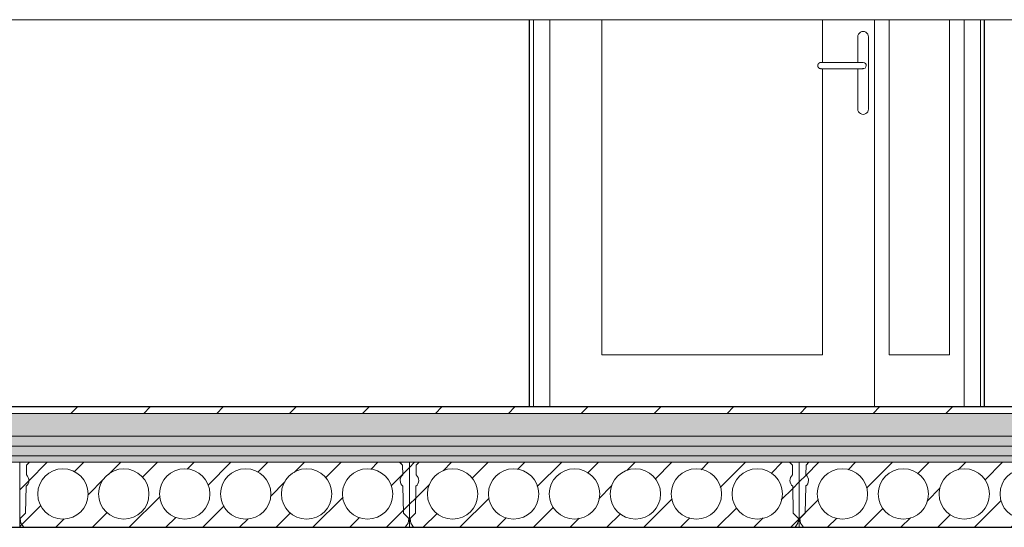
# Model space of a CAD drawing. Header units: millimetres. Extents: x -7937 to 93799, y -5691 to 12696.
# Tile 40 of 67: x 62406 to 65438, y 3550 to 5111. Entities that reach past the tile are written whole.
import ezdxf

# ---------------------------------------------------------------- set-up
doc = ezdxf.new("R2010")
doc.units = ezdxf.units.MM
for name, color, linetype, lineweight in [('A-DETL-GENF', 7, 'Continuous', 9), ('A-DOOR', 7, 'Continuous', 9), ('A-FLOR-MCUT', 7, 'Continuous', 5), ('A-GENM', 7, 'Continuous', 9)]:
    doc.layers.add(name, color=color, linetype=linetype, lineweight=lineweight)
for name, color, linetype, lineweight, true_color in [('A-FLOR', 7, 'Continuous', 9, 0x7f7f7f), ('A-FLOR-PATT', 7, 'Continuous', 9, 0x7f7f7f), ('I-WALL', 7, 'Continuous', 9, 0x7f7f7f), ('S-BEAM', 7, 'Continuous', 9, 0x7f7f7f)]:
    doc.layers.add(name, color=color, linetype=linetype, lineweight=lineweight, true_color=true_color)
pattern_1 = [(90, (65721.35, 3845), (-100, 5e-13), [50, -50]), (270, (65771.35, 3895), (100, -5e-13), [50, -50]), (360, (65791.35, 3920), (5e-13, 100), [5, -95]), (180, (65701.35, 3920), (-5e-13, -100), [5, -95]), (153.435, (65711.35, 3915), (-100.00018, 99.99955), [11.18, -212.426]), (135, (65716.35, 3910), (-5e-13, -100.00046), [7.071, -134.35]), (108.435, (65721.35, 3895), (-0.00023, -99.99976), [15.811, -300.416]), (251.565, (65776.35, 3910), (0.00023, -99.99976), [15.811, -300.416]), (225, (65781.35, 3915), (-5e-13, -100.00046), [7.071, -134.35]), (206.565, (65791.35, 3920), (-100.00018, -99.99955), [11.18, -212.426]), (108.435, (65726.35, 3830), (-0.00023, -99.99976), [15.811, -300.416]), (135, (65731.35, 3825), (-5e-13, -100.00046), [7.071, -134.35]), (153.435, (65741.35, 3820), (-100.00018, 99.99955), [11.18, -212.427]), (180, (65751.35, 3820), (-5e-13, -100), [10, -90]), (71.565, (65766.35, 3830), (0.00023, -99.99976), [15.811, -300.416]), (45, (65761.35, 3825), (-5e-13, -100.00046), [7.071, -134.35]), (26.565, (65751.35, 3820), (299.99947, 99.99982), [11.18, -212.426])]
pattern_2 = [(45, (-3191.62, 5949.5), (-56.5685, 56.5685), [])]

# ---------------------------------------------------------------- blocks, each defined once
blk = doc.blocks.new('Kahepoolne uks laiendi ja klaasistusega - SU-10-1400x2100 mm-5598426-KUNST LÕIGE 2-2')
at = {"layer": 'A-DOOR', "color": 250, "true_color": 0x333333}
for p, q in [((-6073.8, 5111.2), (-6073.8, 3920)), ((-6061.8, 5111.2), (-6061.8, 3920)), ((-6061.8, 3920), (-6061.8, 5111.2)), ((-6011.8, 5111.2), (-6011.8, 3920)), ((-6011.8, 3920), (-6011.8, 5111.2)), ((-5851.8, 4080), (-5851.8, 5111.2)), ((-5851.6, 5111.2), (-5851.6, 4080)), ((-5171.8, 5111.2), (-5171.8, 4978.9)), ((-5011.9, 3920), (-5011.9, 5111.2)), ((-5011.9, 5111.2), (-5011.9, 3920)), ((-4966.9, 4080), (-4966.9, 5111.2)), ((-4966.7, 5111.2), (-4966.7, 4080)), ((-4780.9, 5111.2), (-4780.9, 4080)), ((-4735.9, 3920), (-4735.9, 5111.2)), ((-4735.9, 5111.2), (-4735.9, 3920)), ((-4685.9, 3920), (-4685.9, 5111.2)), ((-4685.9, 5111.2), (-4685.9, 3920)), ((-4673.9, 3920), (-4673.9, 5111.2)), ((-5171.8, 4961.1), (-5171.8, 4080)), ((-5171.8, 4080), (-5851.8, 4080)), ((-5851.8, 4080), (-5850.6, 4080)), ((-5851.6, 4080), (-5171.8, 4080)), ((-4780.9, 4080), (-4966.9, 4080)), ((-4966.9, 4080), (-4965.6, 4080)), ((-4966.7, 4080), (-4780.9, 4080)), ((-6073.8, 3920), (-6061.8, 3920)), ((-6061.8, 3920), (-6011.8, 3920)), ((-6057.3, 3920), (-6061.8, 3920)), ((-6011.8, 3920), (-5011.9, 3920)), ((-6010.5, 3920), (-6011.8, 3920)), ((-5011.9, 3920), (-5010.6, 3920)), ((-5011.9, 3920), (-4735.9, 3920)), ((-4734.6, 3920), (-4735.9, 3920)), ((-4735.9, 3920), (-4685.9, 3920)), ((-4684.6, 3920), (-4685.9, 3920)), ((-4685.9, 3920), (-4673.9, 3920)), ((-4673.9, 3920), (-4669.2, 3920))]:
    blk.add_line(p, q, dxfattribs=at)
blk = doc.blocks.new('HCE200 - Olemasolev õõnespaneel H_200 mm-V21-KUNST LÕIGE 2-2')
at = {"layer": 'S-BEAM', "true_color": 0xcfcfcf}
h = blk.add_hatch(dxfattribs=at)
h.set_pattern_fill('FP_53', color=254, style=0, pattern_type=2)
h.set_pattern_definition(pattern_2)
h.paths.add_polyline_path([(-7630.9, 3550), (-7640, 3562.7), (-7641.8, 3577.3), (-7625.5, 3593.6), (-7623.9, 3676.4), (-7616.2, 3687), (-7616, 3700), (-7623.3, 3710.9), (-7622.7, 3740.9), (-7613.8, 3749.9), (-7643.8, 3749.9), (-7643.8, 3550)], flags=0)
h.paths.add_polyline_path([(-6443.8, 3550), (-6443.8, 3749.9), (-6473.8, 3749.9), (-6464.9, 3740.9), (-6464.3, 3710.9), (-6471.6, 3700), (-6471.4, 3687), (-6463.7, 3676.4), (-6462.1, 3593.6), (-6445.8, 3577.3), (-6447.6, 3562.7), (-6456.7, 3550)], flags=0)
h = blk.add_hatch(dxfattribs=at)
h.set_pattern_fill('FP_53', color=254, style=0, pattern_type=2)
h.set_pattern_definition(pattern_2)
h.paths.add_polyline_path([(-7224.9, 3550), (-6456.7, 3550), (-6447.6, 3562.7), (-6445.8, 3577.3), (-6462.1, 3593.6), (-6463.7, 3676.4), (-6471.4, 3687), (-6471.6, 3700), (-6464.3, 3710.9), (-6464.9, 3740.9), (-6474, 3750), (-7613.6, 3750), (-7622.7, 3740.9), (-7623.3, 3710.9), (-7616, 3700), (-7616.2, 3687), (-7623.9, 3676.4), (-7625.5, 3593.6), (-7641.8, 3577.3), (-7640, 3562.7), (-7630.9, 3550)], flags=0)
h.paths.add_polyline_path([(-6760.4, 3575), (-6790.1, 3580.9), (-6815.2, 3597.7), (-6832, 3622.8), (-6837.9, 3652.5), (-6832, 3682.2), (-6815.2, 3707.3), (-6790.1, 3724.1), (-6760.4, 3730), (-6730.8, 3724.1), (-6705.6, 3707.3), (-6688.8, 3682.2), (-6682.9, 3652.5), (-6688.8, 3622.8), (-6705.6, 3597.7), (-6730.8, 3580.9)], flags=0)
h.paths.add_polyline_path([(-6948, 3575), (-6977.7, 3580.9), (-7002.8, 3597.7), (-7019.6, 3622.8), (-7025.5, 3652.5), (-7019.6, 3682.2), (-7002.8, 3707.3), (-6977.7, 3724.1), (-6948, 3730), (-6918.4, 3724.1), (-6893.2, 3707.3), (-6876.4, 3682.2), (-6870.5, 3652.5), (-6876.4, 3622.8), (-6893.2, 3597.7), (-6918.4, 3580.9)], flags=0)
h.paths.add_polyline_path([(-7510.8, 3575), (-7540.5, 3580.9), (-7565.6, 3597.7), (-7582.4, 3622.8), (-7588.3, 3652.5), (-7582.4, 3682.2), (-7565.6, 3707.3), (-7540.5, 3724.1), (-7510.8, 3730), (-7481.2, 3724.1), (-7456, 3707.3), (-7439.2, 3682.2), (-7433.3, 3652.5), (-7439.2, 3622.8), (-7456, 3597.7), (-7481.2, 3580.9)], flags=0)
h.paths.add_polyline_path([(-7323.2, 3575), (-7352.9, 3580.9), (-7378, 3597.7), (-7394.8, 3622.8), (-7400.7, 3652.5), (-7394.8, 3682.2), (-7378, 3707.3), (-7352.9, 3724.1), (-7323.2, 3730), (-7293.6, 3724.1), (-7268.4, 3707.3), (-7251.6, 3682.2), (-7245.7, 3652.5), (-7251.6, 3622.8), (-7268.4, 3597.7), (-7293.6, 3580.9)], flags=0)
h.paths.add_polyline_path([(-7135.6, 3575), (-7165.3, 3580.9), (-7190.4, 3597.7), (-7207.2, 3622.8), (-7213.1, 3652.5), (-7207.2, 3682.2), (-7190.4, 3707.3), (-7165.3, 3724.1), (-7135.6, 3730), (-7106, 3724.1), (-7080.8, 3707.3), (-7064, 3682.2), (-7058.1, 3652.5), (-7064, 3622.8), (-7080.8, 3597.7), (-7106, 3580.9)], flags=0)
h.paths.add_polyline_path([(-6572.8, 3575), (-6602.5, 3580.9), (-6627.6, 3597.7), (-6644.4, 3622.8), (-6650.3, 3652.5), (-6644.4, 3682.2), (-6627.6, 3707.3), (-6602.5, 3724.1), (-6572.8, 3730), (-6543.2, 3724.1), (-6518, 3707.3), (-6501.2, 3682.2), (-6495.3, 3652.5), (-6501.2, 3622.8), (-6518, 3597.7), (-6543.2, 3580.9)], flags=0)
at = {"layer": 'S-BEAM', "color": 253, "true_color": 0x9e9e9e}
for p, q in [((-7643.8, 3749.9), (-7643.8, 3550)), ((-7613.8, 3749.9), (-7643.8, 3749.9)), ((-7623.3, 3710.9), (-7622.7, 3740.9)), ((-7622.7, 3740.9), (-7623.3, 3710.9)), ((-7613.6, 3750), (-7622.7, 3740.9)), ((-7622.7, 3740.9), (-7613.8, 3749.9)), ((-6474, 3750), (-7613.6, 3750)), ((-6464.9, 3740.9), (-6474, 3750)), ((-6443.8, 3749.9), (-6473.8, 3749.9)), ((-6473.8, 3749.9), (-6464.9, 3740.9)), ((-6464.9, 3740.9), (-6464.3, 3710.9)), ((-6464.3, 3710.9), (-6464.9, 3740.9)), ((-6443.8, 3550), (-6443.8, 3749.9)), ((-7625.5, 3593.6), (-7623.9, 3676.4)), ((-7623.9, 3676.4), (-7625.5, 3593.6)), ((-6463.7, 3676.4), (-6462.1, 3593.6)), ((-6462.1, 3593.6), (-6463.7, 3676.4)), ((-7641.8, 3577.3), (-7625.5, 3593.6)), ((-7625.5, 3593.6), (-7641.8, 3577.3)), ((-7640, 3562.7), (-7641.8, 3577.3)), ((-7641.8, 3577.3), (-7640, 3562.7)), ((-6462.1, 3593.6), (-6445.8, 3577.3)), ((-6445.8, 3577.3), (-6462.1, 3593.6)), ((-6445.8, 3577.3), (-6447.6, 3562.7)), ((-6447.6, 3562.7), (-6445.8, 3577.3)), ((-7643.8, 3550), (-7630.9, 3550)), ((-7630.9, 3550), (-7640, 3562.7)), ((-7640, 3562.7), (-7630.9, 3550)), ((-7630.9, 3550), (-6456.7, 3550)), ((-6447.6, 3562.7), (-6456.7, 3550)), ((-6456.7, 3550), (-6447.6, 3562.7)), ((-6456.7, 3550), (-6443.8, 3550))]:
    blk.add_line(p, q, dxfattribs=at)
for centre, radius, start, end in [((-7510.8, 3652.5), 77.5, 0, 180), ((-7323.2, 3652.5), 77.5, 0, 180), ((-7135.6, 3652.5), 77.5, 0, 180), ((-6948, 3652.5), 77.5, 0, 180), ((-6760.4, 3652.5), 77.5, 0, 180), ((-6572.8, 3652.5), 77.5, 0, 180), ((-7636.9, 3693.9), 21.8, 306.5385, 51.3396), ((-7636.9, 3693.9), 21.8, 306.5385, 51.3396), ((-6450.7, 3693.9), 21.8, 128.6604, 233.4615), ((-6450.7, 3693.9), 21.8, 128.6604, 233.4615), ((-7510.8, 3652.5), 77.5, 180, 0), ((-7323.2, 3652.5), 77.5, 180, 0), ((-7135.6, 3652.5), 77.5, 180, 0), ((-6948, 3652.5), 77.5, 180, 360), ((-6760.4, 3652.5), 77.5, 180, 0), ((-6572.8, 3652.5), 77.5, 180, 0)]:
    blk.add_arc(centre, radius, start, end, dxfattribs=at)
blk = doc.blocks.new('HCE200 - Olemasolev õõnespaneel H_200 mm-V22-KUNST LÕIGE 2-2')
at = {"layer": 'S-BEAM', "true_color": 0xcfcfcf}
h = blk.add_hatch(dxfattribs=at)
h.set_pattern_fill('FP_53', color=254, style=0, pattern_type=2)
h.set_pattern_definition(pattern_2)
h.paths.add_polyline_path([(-4043.8, 3550), (-4043.8, 3749.9), (-4073.9, 3749.9), (-4064.9, 3740.9), (-4064.3, 3710.9), (-4071.6, 3700), (-4071.4, 3687), (-4063.7, 3676.4), (-4062.2, 3593.6), (-4045.8, 3577.3), (-4047.6, 3562.7), (-4056.7, 3550)], flags=0)
h.paths.add_polyline_path([(-5243.8, 3550), (-5230.9, 3550), (-5240, 3562.7), (-5241.8, 3577.3), (-5225.5, 3593.6), (-5223.9, 3676.4), (-5216.2, 3687), (-5216, 3700), (-5223.3, 3710.9), (-5222.7, 3740.9), (-5213.8, 3749.9), (-5243.8, 3749.9), (-5243.8, 3619.4)], flags=0)
h = blk.add_hatch(dxfattribs=at)
h.set_pattern_fill('FP_53', color=254, style=0, pattern_type=2)
h.set_pattern_definition(pattern_2)
h.paths.add_polyline_path([(-4056.7, 3550), (-4047.6, 3562.7), (-4045.8, 3577.3), (-4062.2, 3593.6), (-4063.7, 3676.4), (-4071.4, 3687), (-4071.6, 3700), (-4064.3, 3710.9), (-4064.9, 3740.9), (-4074, 3750), (-5213.7, 3750), (-5222.7, 3740.9), (-5223.3, 3710.9), (-5216, 3700), (-5216.2, 3687), (-5223.9, 3676.4), (-5225.5, 3593.6), (-5241.8, 3577.3), (-5240, 3562.7), (-5230.9, 3550), (-4646.6, 3550)], flags=0)
h.paths.add_polyline_path([(-4548, 3575), (-4577.7, 3580.9), (-4602.8, 3597.7), (-4619.6, 3622.8), (-4625.5, 3652.5), (-4619.6, 3682.2), (-4602.8, 3707.3), (-4577.7, 3724.1), (-4548, 3730), (-4518.4, 3724.1), (-4493.2, 3707.3), (-4476.4, 3682.2), (-4470.5, 3652.5), (-4476.4, 3622.8), (-4493.2, 3597.7), (-4518.4, 3580.9)], flags=0)
h.paths.add_polyline_path([(-4735.6, 3575), (-4765.3, 3580.9), (-4790.4, 3597.7), (-4807.2, 3622.8), (-4813.1, 3652.5), (-4807.2, 3682.2), (-4790.4, 3707.3), (-4765.3, 3724.1), (-4735.6, 3730), (-4706, 3724.1), (-4680.8, 3707.3), (-4664, 3682.2), (-4658.1, 3652.5), (-4664, 3622.8), (-4680.8, 3597.7), (-4706, 3580.9)], flags=0)
h.paths.add_polyline_path([(-5110.8, 3575), (-5140.5, 3580.9), (-5165.6, 3597.7), (-5182.4, 3622.8), (-5188.3, 3652.5), (-5182.4, 3682.2), (-5165.6, 3707.3), (-5140.5, 3724.1), (-5110.8, 3730), (-5081.2, 3724.1), (-5056, 3707.3), (-5039.2, 3682.2), (-5033.3, 3652.5), (-5039.2, 3622.8), (-5056, 3597.7), (-5081.2, 3580.9)], flags=0)
h.paths.add_polyline_path([(-4172.8, 3575), (-4202.5, 3580.9), (-4227.6, 3597.7), (-4244.4, 3622.8), (-4250.3, 3652.5), (-4244.4, 3682.2), (-4227.6, 3707.3), (-4202.5, 3724.1), (-4172.8, 3730), (-4143.2, 3724.1), (-4118, 3707.3), (-4101.2, 3682.2), (-4095.3, 3652.5), (-4101.2, 3622.8), (-4118, 3597.7), (-4143.2, 3580.9)], flags=0)
h.paths.add_polyline_path([(-4923.2, 3575), (-4952.9, 3580.9), (-4978, 3597.7), (-4994.8, 3622.8), (-5000.7, 3652.5), (-4994.8, 3682.2), (-4978, 3707.3), (-4952.9, 3724.1), (-4923.2, 3730), (-4893.6, 3724.1), (-4868.4, 3707.3), (-4851.6, 3682.2), (-4845.7, 3652.5), (-4851.6, 3622.8), (-4868.4, 3597.7), (-4893.6, 3580.9)], flags=0)
h.paths.add_polyline_path([(-4360.4, 3575), (-4390.1, 3580.9), (-4415.2, 3597.7), (-4432, 3622.8), (-4437.9, 3652.5), (-4432, 3682.2), (-4415.2, 3707.3), (-4388.7, 3724.4), (-4360.4, 3730), (-4330.8, 3724.1), (-4305.6, 3707.3), (-4288.8, 3682.2), (-4282.9, 3652.5), (-4288.8, 3622.8), (-4305.6, 3597.7), (-4330.8, 3580.9)], flags=0)
at = {"layer": 'S-BEAM', "color": 253, "true_color": 0x9e9e9e}
for p, q in [((-5243.8, 3749.9), (-5243.8, 3550)), ((-5213.8, 3749.9), (-5243.8, 3749.9)), ((-5223.3, 3710.9), (-5222.7, 3740.9)), ((-5222.7, 3740.9), (-5223.3, 3710.9)), ((-5213.7, 3750), (-5222.7, 3740.9)), ((-5222.7, 3740.9), (-5213.8, 3749.9)), ((-4074, 3750), (-5213.7, 3750)), ((-4064.9, 3740.9), (-4074, 3750)), ((-4043.8, 3749.9), (-4073.9, 3749.9)), ((-4073.9, 3749.9), (-4064.9, 3740.9)), ((-4064.9, 3740.9), (-4064.3, 3710.9)), ((-4064.3, 3710.9), (-4064.9, 3740.9)), ((-4043.8, 3550), (-4043.8, 3749.9)), ((-5225.5, 3593.6), (-5223.9, 3676.4)), ((-5223.9, 3676.4), (-5225.5, 3593.6)), ((-4063.7, 3676.4), (-4062.2, 3593.6)), ((-4062.2, 3593.6), (-4063.7, 3676.4)), ((-5241.8, 3577.3), (-5225.5, 3593.6)), ((-5225.5, 3593.6), (-5241.8, 3577.3)), ((-5240, 3562.7), (-5241.8, 3577.3)), ((-5241.8, 3577.3), (-5240, 3562.7)), ((-4062.2, 3593.6), (-4045.8, 3577.3)), ((-4045.8, 3577.3), (-4062.2, 3593.6)), ((-4045.8, 3577.3), (-4047.6, 3562.7)), ((-4047.6, 3562.7), (-4045.8, 3577.3)), ((-5243.8, 3550), (-5230.9, 3550)), ((-5230.9, 3550), (-5240, 3562.7)), ((-5240, 3562.7), (-5230.9, 3550)), ((-5230.9, 3550), (-4056.7, 3550)), ((-4047.6, 3562.7), (-4056.7, 3550)), ((-4056.7, 3550), (-4047.6, 3562.7)), ((-4056.7, 3550), (-4043.8, 3550))]:
    blk.add_line(p, q, dxfattribs=at)
for centre, radius, start, end in [((-5110.8, 3652.5), 77.5, 0, 180), ((-4923.2, 3652.5), 77.5, 0, 180), ((-4735.6, 3652.5), 77.5, 0, 180), ((-4548, 3652.5), 77.5, 0, 180), ((-4360.4, 3652.5), 77.5, 0, 180), ((-4172.8, 3652.5), 77.5, 0, 180), ((-5236.9, 3693.9), 21.8, 306.5385, 51.3396), ((-5236.9, 3693.9), 21.8, 306.5385, 51.3396), ((-4050.7, 3693.9), 21.8, 128.6604, 233.4615), ((-4050.7, 3693.9), 21.8, 128.6604, 233.4615), ((-5110.8, 3652.5), 77.5, 180, 0), ((-4923.2, 3652.5), 77.5, 180, 0), ((-4735.6, 3652.5), 77.5, 180, 0), ((-4548, 3652.5), 77.5, 180, 0), ((-4360.4, 3652.5), 77.5, 180, 0), ((-4172.8, 3652.5), 77.5, 180, 0)]:
    blk.add_arc(centre, radius, start, end, dxfattribs=at)
blk = doc.blocks.new('HCE200 - Olemasolev õõnespaneel H_200 mm-V23-KUNST LÕIGE 2-2')
at = {"layer": 'S-BEAM', "true_color": 0xcfcfcf}
h = blk.add_hatch(dxfattribs=at)
h.set_pattern_fill('FP_53', color=254, style=0, pattern_type=2)
h.set_pattern_definition(pattern_2)
h.paths.add_polyline_path([(-6430.9, 3550), (-6440, 3562.7), (-6441.8, 3577.3), (-6425.5, 3593.6), (-6423.9, 3676.4), (-6416.2, 3687), (-6416, 3700), (-6423.3, 3710.9), (-6422.7, 3740.9), (-6413.8, 3749.9), (-6443.8, 3749.9), (-6443.8, 3550)], flags=0)
h.paths.add_polyline_path([(-5256.7, 3550), (-5243.8, 3550), (-5243.8, 3749.9), (-5273.9, 3749.9), (-5264.9, 3740.9), (-5264.3, 3710.9), (-5271.6, 3700), (-5271.4, 3687), (-5263.7, 3676.4), (-5262.2, 3593.6), (-5245.8, 3577.3), (-5247.6, 3562.7)], flags=0)
h = blk.add_hatch(dxfattribs=at)
h.set_pattern_fill('FP_53', color=254, style=0, pattern_type=2)
h.set_pattern_definition(pattern_2)
h.paths.add_polyline_path([(-6193.6, 3550), (-5256.7, 3550), (-5247.6, 3562.7), (-5245.8, 3577.3), (-5262.2, 3593.6), (-5263.7, 3676.4), (-5271.4, 3687), (-5271.6, 3700), (-5264.3, 3710.9), (-5264.9, 3740.9), (-5274, 3750), (-6413.7, 3750), (-6422.7, 3740.9), (-6423.3, 3710.9), (-6416, 3700), (-6416.2, 3687), (-6423.9, 3676.4), (-6425.5, 3593.6), (-6441.8, 3577.3), (-6440, 3562.7), (-6430.9, 3550)], flags=0)
h.paths.add_polyline_path([(-6123.2, 3575), (-6152.9, 3580.9), (-6178, 3597.7), (-6194.8, 3622.8), (-6200.7, 3652.5), (-6193.6, 3684.1), (-6178, 3707.3), (-6152.9, 3724.1), (-6123.2, 3730), (-6093.6, 3724.1), (-6068.4, 3707.3), (-6051.6, 3682.2), (-6045.7, 3652.5), (-6051.6, 3622.8), (-6068.4, 3597.7), (-6093.6, 3580.9)], flags=0)
h.paths.add_polyline_path([(-6310.8, 3575), (-6340.5, 3580.9), (-6365.6, 3597.7), (-6382.4, 3622.8), (-6388.3, 3652.5), (-6382.4, 3682.2), (-6365.6, 3707.3), (-6340.5, 3724.1), (-6310.8, 3730), (-6281.2, 3724.1), (-6256, 3707.3), (-6239.2, 3682.2), (-6233.3, 3652.5), (-6239.2, 3622.8), (-6256, 3597.7), (-6281.2, 3580.9)], flags=0)
h.paths.add_polyline_path([(-5748, 3575), (-5777.7, 3580.9), (-5802.8, 3597.7), (-5819.6, 3622.8), (-5825.5, 3652.5), (-5819.6, 3682.2), (-5802.8, 3707.3), (-5777.7, 3724.1), (-5748, 3730), (-5718.4, 3724.1), (-5693.2, 3707.3), (-5676.4, 3682.2), (-5670.5, 3652.5), (-5677.9, 3620.7), (-5693.2, 3597.7), (-5718.4, 3580.9)], flags=0)
h.paths.add_polyline_path([(-5560.4, 3575), (-5590.1, 3580.9), (-5615.2, 3597.7), (-5632, 3622.8), (-5637.9, 3652.5), (-5632, 3682.2), (-5615.2, 3707.3), (-5590.1, 3724.1), (-5560.4, 3730), (-5530.8, 3724.1), (-5505.6, 3707.3), (-5488.8, 3682.2), (-5482.9, 3652.5), (-5488.8, 3622.8), (-5505.6, 3597.7), (-5530.8, 3580.9)], flags=0)
h.paths.add_polyline_path([(-5935.6, 3575), (-5965.3, 3580.9), (-5990.4, 3597.7), (-6007.2, 3622.8), (-6013.1, 3652.5), (-6007.2, 3682.2), (-5990.4, 3707.3), (-5965.3, 3724.1), (-5935.6, 3730), (-5906, 3724.1), (-5880.8, 3707.3), (-5864, 3682.2), (-5858.1, 3652.5), (-5864, 3622.8), (-5880.8, 3597.7), (-5906, 3580.9)], flags=0)
h.paths.add_polyline_path([(-5372.8, 3575), (-5402.5, 3580.9), (-5427.6, 3597.7), (-5444.4, 3622.8), (-5450.3, 3652.5), (-5444.4, 3682.2), (-5427.6, 3707.3), (-5402.5, 3724.1), (-5372.8, 3730), (-5343.2, 3724.1), (-5318, 3707.3), (-5301.2, 3682.2), (-5295.3, 3652.5), (-5301.2, 3622.8), (-5318, 3597.7), (-5343.2, 3580.9)], flags=0)
at = {"layer": 'S-BEAM', "color": 253, "true_color": 0x9e9e9e}
for p, q in [((-6443.8, 3749.9), (-6443.8, 3550)), ((-6413.8, 3749.9), (-6443.8, 3749.9)), ((-6423.3, 3710.9), (-6422.7, 3740.9)), ((-6422.7, 3740.9), (-6423.3, 3710.9)), ((-6413.7, 3750), (-6422.7, 3740.9)), ((-6422.7, 3740.9), (-6413.8, 3749.9)), ((-5274, 3750), (-6413.7, 3750)), ((-5264.9, 3740.9), (-5274, 3750)), ((-5243.8, 3749.9), (-5273.9, 3749.9)), ((-5273.9, 3749.9), (-5264.9, 3740.9)), ((-5264.9, 3740.9), (-5264.3, 3710.9)), ((-5264.3, 3710.9), (-5264.9, 3740.9)), ((-5243.8, 3550), (-5243.8, 3749.9)), ((-6425.5, 3593.6), (-6423.9, 3676.4)), ((-6423.9, 3676.4), (-6425.5, 3593.6)), ((-5263.7, 3676.4), (-5262.2, 3593.6)), ((-5262.2, 3593.6), (-5263.7, 3676.4)), ((-6441.8, 3577.3), (-6425.5, 3593.6)), ((-6425.5, 3593.6), (-6441.8, 3577.3)), ((-6440, 3562.7), (-6441.8, 3577.3)), ((-6441.8, 3577.3), (-6440, 3562.7)), ((-5262.2, 3593.6), (-5245.8, 3577.3)), ((-5245.8, 3577.3), (-5262.2, 3593.6)), ((-5245.8, 3577.3), (-5247.6, 3562.7)), ((-5247.6, 3562.7), (-5245.8, 3577.3)), ((-6443.8, 3550), (-6430.9, 3550)), ((-6430.9, 3550), (-6440, 3562.7)), ((-6440, 3562.7), (-6430.9, 3550)), ((-6430.9, 3550), (-5256.7, 3550)), ((-5247.6, 3562.7), (-5256.7, 3550)), ((-5256.7, 3550), (-5247.6, 3562.7)), ((-5256.7, 3550), (-5243.8, 3550))]:
    blk.add_line(p, q, dxfattribs=at)
for centre, radius, start, end in [((-6310.8, 3652.5), 77.5, 0, 180), ((-6123.2, 3652.5), 77.5, 0, 180), ((-5935.6, 3652.5), 77.5, 0, 180), ((-5748, 3652.5), 77.5, 0, 180), ((-5560.4, 3652.5), 77.5, 0, 180), ((-5372.8, 3652.5), 77.5, 0, 180), ((-6436.9, 3693.9), 21.8, 306.5385, 51.3396), ((-6436.9, 3693.9), 21.8, 306.5385, 51.3396), ((-5250.7, 3693.9), 21.8, 128.6604, 233.4615), ((-5250.7, 3693.9), 21.8, 128.6604, 233.4615), ((-6310.8, 3652.5), 77.5, 180, 0), ((-6123.2, 3652.5), 77.5, 180, 0), ((-5935.6, 3652.5), 77.5, 180, 0), ((-5748, 3652.5), 77.5, 180, 360), ((-5560.4, 3652.5), 77.5, 180, 0), ((-5372.8, 3652.5), 77.5, 180, 0)]:
    blk.add_arc(centre, radius, start, end, dxfattribs=at)
blk = doc.blocks.new('Architectural hardware_Handle _inside_ _ Knob _outside__ASSA ABLOY BE_N49674509200000 - Handle _inside_ _ Knob _outside__N49674509200000-5598427-KUNST LÕIGE 2-2')
at = {"layer": 'A-GENM', "color": 250, "true_color": 0x333333}
for p, q in [((-5046.7, 5075), (-5046.9, 5075)), ((-5063.4, 5058.5), (-5063.4, 4979.5)), ((-5030.4, 4836.5), (-5030.4, 5058.5)), ((-5177, 4979.5), (-5177.2, 4979.5)), ((-5098.5, 4979.5), (-5147.5, 4979.5)), ((-5059.8, 4979.5), (-5086, 4979.5)), ((-5046.9, 4979.5), (-5047, 4979.5)), ((-5177.2, 4960.5), (-5177, 4960.5)), ((-5147.5, 4960.5), (-5098.5, 4960.5)), ((-5086, 4960.5), (-5059.8, 4960.5)), ((-5063.4, 4960.5), (-5063.4, 4836.5)), ((-5047, 4960.5), (-5046.9, 4960.5)), ((-5046.9, 4820), (-5046.7, 4820))]:
    blk.add_line(p, q, dxfattribs=at)
at = {"layer": 'A-GENM', "color": 250, "true_color": 0x333333, "flags": 128}
for points in [[(-5186.7, 4970), (-5186.7, 4970.4), (-5186.6, 4970.8), (-5186.6, 4971.1), (-5186.5, 4971.5), (-5186.5, 4971.9), (-5186.4, 4972.3), (-5186.3, 4972.6), (-5186.2, 4973), (-5186.1, 4973.3), (-5185.9, 4973.7), (-5185.8, 4974), (-5185.6, 4974.4), (-5185.4, 4974.7), (-5185.2, 4975), (-5185, 4975.4), (-5184.8, 4975.7), (-5184.5, 4976), (-5184.3, 4976.3), (-5184, 4976.5), (-5183.8, 4976.8), (-5183.5, 4977.1), (-5183.2, 4977.3), (-5182.9, 4977.6), (-5182.6, 4977.8), (-5182.3, 4978), (-5182, 4978.2), (-5181.6, 4978.4), (-5181.3, 4978.6), (-5181, 4978.7), (-5180.6, 4978.9), (-5180.2, 4979), (-5179.9, 4979.1), (-5179.5, 4979.2), (-5179.1, 4979.3), (-5178.8, 4979.4), (-5178.4, 4979.4), (-5178, 4979.5), (-5177.6, 4979.5), (-5177.3, 4979.5), (-5177.2, 4979.5)], [(-5147.5, 4979.5), (-5148.7, 4979.5), (-5149.9, 4979.5), (-5151.1, 4979.5), (-5152.3, 4979.5), (-5153.5, 4979.5), (-5154.6, 4979.5), (-5155.8, 4979.5), (-5156.9, 4979.5), (-5158.1, 4979.5), (-5159.2, 4979.5), (-5160.3, 4979.5), (-5161.3, 4979.5), (-5162.4, 4979.5), (-5163.4, 4979.5), (-5164.4, 4979.5), (-5165.4, 4979.5), (-5166.3, 4979.5), (-5167.2, 4979.5), (-5168.1, 4979.5), (-5168.9, 4979.5), (-5169.7, 4979.5), (-5170.5, 4979.5), (-5171.2, 4979.5), (-5171.9, 4979.5), (-5172.6, 4979.5), (-5173.2, 4979.5), (-5173.8, 4979.5), (-5174.3, 4979.5), (-5174.8, 4979.5), (-5175.2, 4979.5), (-5175.6, 4979.5), (-5176, 4979.5), (-5176.3, 4979.5), (-5176.6, 4979.5), (-5176.8, 4979.5), (-5176.9, 4979.5), (-5177.1, 4979.5), (-5177.1, 4979.5), (-5177.2, 4979.5)], [(-5086, 4979.5), (-5086.8, 4979.5), (-5087.7, 4979.5), (-5088.7, 4979.5), (-5089.6, 4979.5), (-5090.5, 4979.5), (-5091.5, 4979.5), (-5092.5, 4979.5), (-5093.4, 4979.5), (-5094.4, 4979.5), (-5095.4, 4979.5), (-5096.4, 4979.5), (-5097.4, 4979.5), (-5098.4, 4979.5), (-5098.5, 4979.5)], [(-5047, 4979.5), (-5047.1, 4979.5), (-5047.2, 4979.5), (-5047.3, 4979.5), (-5047.4, 4979.5), (-5047.6, 4979.5), (-5047.8, 4979.5), (-5048.1, 4979.5), (-5048.4, 4979.5), (-5048.8, 4979.5), (-5049.1, 4979.5), (-5049.6, 4979.5), (-5050, 4979.5), (-5050.5, 4979.5), (-5051, 4979.5), (-5051.6, 4979.5), (-5052.2, 4979.5), (-5052.8, 4979.5), (-5053.4, 4979.5), (-5054.1, 4979.5), (-5054.8, 4979.5), (-5055.6, 4979.5), (-5056.3, 4979.5), (-5057.1, 4979.5), (-5058, 4979.5), (-5058.8, 4979.5), (-5059.6, 4979.5), (-5059.8, 4979.5)], [(-5177.2, 4960.5), (-5177.5, 4960.5), (-5177.9, 4960.5), (-5178.3, 4960.6), (-5178.7, 4960.6), (-5179, 4960.7), (-5179.4, 4960.8), (-5179.8, 4960.9), (-5180.1, 4961), (-5180.5, 4961.1), (-5180.9, 4961.2), (-5181.2, 4961.4), (-5181.5, 4961.6), (-5181.9, 4961.8), (-5182.2, 4962), (-5182.5, 4962.2), (-5182.8, 4962.4), (-5183.1, 4962.6), (-5183.4, 4962.9), (-5183.7, 4963.1), (-5184, 4963.4), (-5184.2, 4963.7), (-5184.5, 4963.9), (-5184.7, 4964.2), (-5184.9, 4964.6), (-5185.2, 4964.9), (-5185.4, 4965.2), (-5185.5, 4965.5), (-5185.7, 4965.9), (-5185.9, 4966.2), (-5186, 4966.6), (-5186.1, 4966.9), (-5186.3, 4967.3), (-5186.4, 4967.6), (-5186.4, 4968), (-5186.5, 4968.4), (-5186.6, 4968.8), (-5186.6, 4969.1), (-5186.6, 4969.5), (-5186.7, 4969.9), (-5186.7, 4970)], [(-5177.2, 4960.5), (-5177.1, 4960.5), (-5177.1, 4960.5), (-5176.9, 4960.5), (-5176.8, 4960.5), (-5176.6, 4960.5), (-5176.3, 4960.5), (-5176, 4960.5), (-5175.6, 4960.5), (-5175.2, 4960.5), (-5174.8, 4960.5), (-5174.3, 4960.5), (-5173.8, 4960.5), (-5173.2, 4960.5), (-5172.6, 4960.5), (-5171.9, 4960.5), (-5171.2, 4960.5), (-5170.5, 4960.5), (-5169.7, 4960.5), (-5168.9, 4960.5), (-5168.1, 4960.5), (-5167.2, 4960.5), (-5166.3, 4960.5), (-5165.3, 4960.5), (-5164.4, 4960.5), (-5163.4, 4960.5), (-5162.3, 4960.5), (-5161.3, 4960.5), (-5160.2, 4960.5), (-5159.1, 4960.5), (-5158, 4960.5), (-5156.9, 4960.5), (-5155.8, 4960.5), (-5154.6, 4960.5), (-5153.4, 4960.5), (-5152.3, 4960.5), (-5151.1, 4960.5), (-5149.9, 4960.5), (-5148.7, 4960.5), (-5147.5, 4960.5)], [(-5098.5, 4960.5), (-5097.5, 4960.5), (-5096.5, 4960.5), (-5095.5, 4960.5), (-5094.5, 4960.5), (-5093.5, 4960.5), (-5092.5, 4960.5), (-5091.6, 4960.5), (-5090.6, 4960.5), (-5089.7, 4960.5), (-5088.7, 4960.5), (-5087.8, 4960.5), (-5086.9, 4960.5), (-5086, 4960.5), (-5086, 4960.5)], [(-5059.8, 4960.5), (-5058.9, 4960.5), (-5058.1, 4960.5), (-5057.3, 4960.5), (-5056.5, 4960.5), (-5055.7, 4960.5), (-5055, 4960.5), (-5054.3, 4960.5), (-5053.6, 4960.5), (-5052.9, 4960.5), (-5052.3, 4960.5), (-5051.7, 4960.5), (-5051.1, 4960.5), (-5050.6, 4960.5), (-5050.1, 4960.5), (-5049.6, 4960.5), (-5049.2, 4960.5), (-5048.8, 4960.5), (-5048.5, 4960.5), (-5048.2, 4960.5), (-5047.9, 4960.5), (-5047.6, 4960.5), (-5047.4, 4960.5), (-5047.3, 4960.5), (-5047.2, 4960.5), (-5047.1, 4960.5), (-5047.1, 4960.5), (-5047, 4960.5)]]:
    blk.add_lwpolyline(points, dxfattribs=at)
at = {"layer": 'A-GENM', "color": 250, "true_color": 0x333333}
for centre, major_axis, start_param, end_param in [((-5046.9, 5058.5), (0, 16.5), 4.712389, 7.853982), ((-5177, 4970), (0, 9.5), 1.080458, 1.570796), ((-5177, 4970), (0, 9.5), 6.021386, 6.754381), ((-5046.9, 4970), (0, 9.5), 4.712389, 6.283185), ((-5177, 4970), (0, 9.5), 1.570796, 2.061135), ((-5177, 4970), (0, 9.5), 2.670397, 3.403392), ((-5046.9, 4970), (0, 9.5), 2.911531, 4.712389), ((-5046.9, 4836.5), (0, 16.5), 1.570796, 4.712389)]:
    blk.add_ellipse(centre, major_axis=major_axis, ratio=0.99993, start_param=start_param, end_param=end_param, dxfattribs=at)
blk = doc.blocks.new('0_CMN_break_line - m1_100-6922306-KUNST LÕIGE 2-2')
at = {"layer": 'A-DETL-GENF'}
blk.add_line((-11160.7, 5111.2), (-4458.2, 5111.2), dxfattribs=at)

msp = doc.modelspace()

# ---------------------------------------------------------------- hatches: boundary and pattern name
at = {"layer": 'A-FLOR-PATT', "lineweight": 5, "true_color": 0x333333}
h = msp.add_hatch(dxfattribs=at)
h.set_pattern_fill('FP_46', color=250, style=0, pattern_type=2)
h.set_pattern_definition([(45, (66858.53, 5949.5), (-112.2532, 112.2532), [])])
h.paths.add_polyline_path([(67666.3, 3900), (67666.3, 3920), (60006.3, 3920), (60006.3, 3900), (66434.9, 3900)], flags=0)
h = msp.add_hatch(dxfattribs=at)
h.set_pattern_fill('FP_50', color=250, style=0, pattern_type=2)
h.set_pattern_definition([(45, (66858.528, 5949.5), (0, 35.35534), [25, -25])])
h.paths.add_polyline_path([(66434.9, 3830), (67666.3, 3830), (67666.3, 3900), (60006.3, 3900), (60006.3, 3830), (65919.3, 3830)], flags=0)
h = msp.add_hatch(dxfattribs=at)
h.set_pattern_fill('FP_39', color=250, angle=90, style=0, pattern_type=2)
h.set_pattern_definition(pattern_1)
h.paths.add_polyline_path([(66434.9, 3800), (67666.3, 3800), (67666.3, 3830), (60006.3, 3830), (60006.3, 3800), (65919.3, 3800)], flags=0)
h = msp.add_hatch(dxfattribs=at)
h.set_pattern_fill('FP_39', color=250, angle=90, style=0, pattern_type=2)
h.set_pattern_definition(pattern_1)
h.paths.add_polyline_path([(66434.9, 3770), (67666.3, 3770), (67666.3, 3800), (60006.3, 3800), (60006.3, 3770), (65919.3, 3770)], flags=0)
h = msp.add_hatch(dxfattribs=at)
h.set_pattern_fill('FP_47', color=250, style=0, pattern_type=2)
h.set_pattern_definition([(50, (66858.53, 5949.5), (358.63, -31.376), [37.5, -412.5]), (355, (66858.53, 5949.5), (-69.376, 376.096), [30, -330]), (100.451, (66888.4, 5946.9), (289.257, 344.717), [31.87, -350.571]), (46.184, (66858.53, 6049.5), (533.62, -82.761), [56.25, -618.75]), (96.636, (66903, 6042.6), (467.33, 487.062), [47.805, -525.857]), (351.184, (66858.53, 6049.5), (467.333, 487.06), [45, -495]), (21, (66908.53, 6024.5), (298.454, -201.31), [37.5, -412.5]), (326, (66908.53, 6024.5), (121.657, 362.575), [30, -330]), (71.451, (66933.4, 6007.72), (420.112, 161.262), [31.87, -350.571]), (37.5, (66858.53, 5949.5), (6.08, 166.447), [6.706, -319.294, 6.706, -328.294, -331.25]), (37.5, (66858.53, 5949.5), (6.08, 166.447), [-661, 6.706, -324.544]), (7.5, (66858.53, 5949.5), (131.5348, 197.206), [6.706, -184.294, 6.706, -311.794, -126.25]), (7.5, (66858.53, 5949.5), (131.5348, 197.206), [-509.5, 6.706, -119.544]), (327.5, (66747.03, 5949.5), (266.9112, -11.2774), [6.706, -118.294, 6.706, -383.294, -517.5]), (327.5, (66747.03, 5949.5), (266.9112, -11.2774), [-515, 6.706, -510.794]), (317.5, (66697.03, 5949.5), (291.593, 50.0525), [6.706, -155.794, 6.706, -252.294, -367.5]), (317.5, (66697.03, 5949.5), (291.593, 50.0525), [-421.5, 6.706, -360.794])])
h.paths.add_polyline_path([(63340.9, 3750), (67256.3, 3750), (67256.3, 3760), (67666.3, 3760), (67666.3, 3770), (60006.3, 3770), (60006.3, 3750), (63083.1, 3750)], flags=0)

# ---------------------------------------------------------------- linework, layer by layer
at = {"layer": 'A-FLOR', "color": 250, "lineweight": 25, "true_color": 0x333333}
for p, q in [((67666.3, 3920), (60006.3, 3920)), ((60006.3, 3550), (67256.3, 3550))]:
    msp.add_line(p, q, dxfattribs=at)
at = {"layer": 'A-FLOR-MCUT', "color": 250, "true_color": 0x333333}
for p, q in [((67666.3, 3900), (60006.3, 3900)), ((67666.3, 3830), (60006.3, 3830)), ((67666.3, 3800), (60006.3, 3800)), ((67666.3, 3770), (60006.3, 3770)), ((67256.3, 3750), (60006.3, 3750))]:
    msp.add_line(p, q, dxfattribs=at)
at = {"layer": 'I-WALL', "color": 253, "lineweight": 25, "true_color": 0x9d9d9d}
for p, q in [((63976.4, 3920), (63976.4, 5111.2)), ((64006.5, 3920), (63976.4, 3920)), ((63980.9, 3920), (63976.4, 3920))]:
    msp.add_line(p, q, dxfattribs=at)
at = {"layer": 'I-WALL', "color": 250, "true_color": 0x333333}
msp.add_line((65376.3, 5111.2), (65376.3, 3920), dxfattribs=at)

# ---------------------------------------------------------------- block references
at = {"layer": 'A-DETL-GENF'}
msp.add_blockref('0_CMN_break_line - m1_100-6922306-KUNST LÕIGE 2-2', (70050.1, 0), dxfattribs=at)
at = {"layer": 'A-DOOR', "color": 250, "true_color": 0x333333}
msp.add_blockref('Kahepoolne uks laiendi ja klaasistusega - SU-10-1400x2100 mm-5598426-KUNST LÕIGE 2-2', (70050.1, 0), dxfattribs=at)
at = {"layer": 'A-GENM', "color": 250, "true_color": 0x333333}
msp.add_blockref('Architectural hardware_Handle _inside_ _ Knob _outside__ASSA ABLOY BE_N49674509200000 - Handle _inside_ _ Knob _outside__N49674509200000-5598427-KUNST LÕIGE 2-2', (70050.1, 0), dxfattribs=at)
at = {"layer": 'S-BEAM', "color": 253, "true_color": 0x9d9d9d}
for name in ['HCE200 - Olemasolev õõnespaneel H_200 mm-V21-KUNST LÕIGE 2-2', 'HCE200 - Olemasolev õõnespaneel H_200 mm-V23-KUNST LÕIGE 2-2', 'HCE200 - Olemasolev õõnespaneel H_200 mm-V22-KUNST LÕIGE 2-2']:
    msp.add_blockref(name, (70050.1, 0), dxfattribs=at)

doc.saveas('drawing.dxf')
